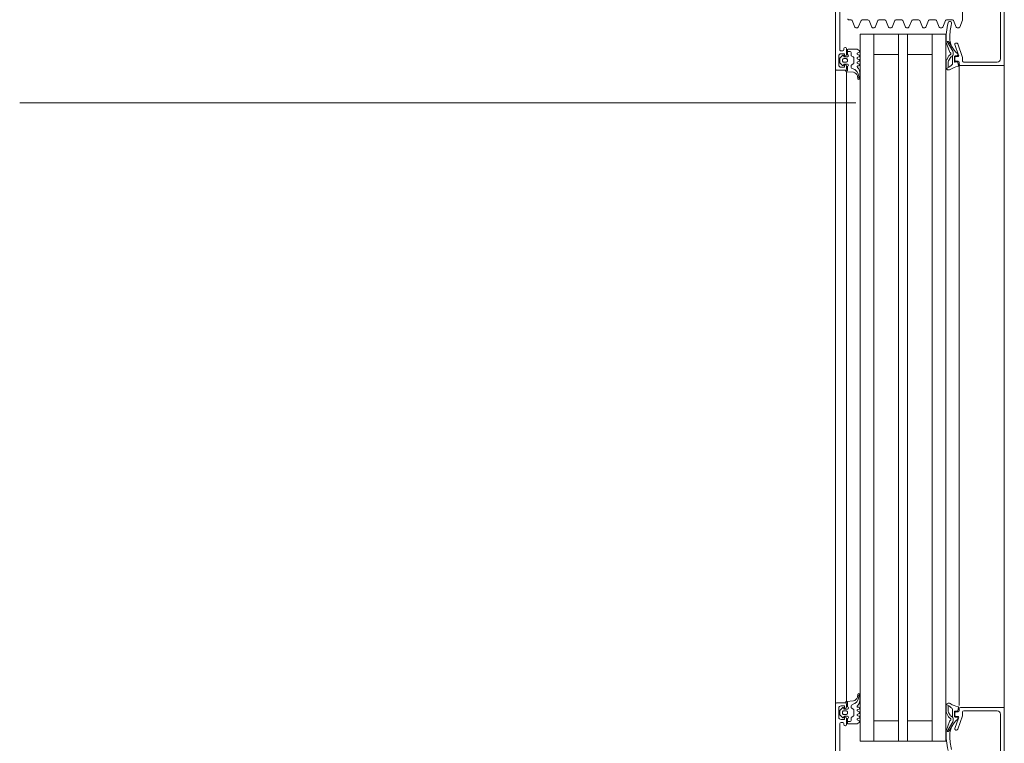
# Model space of a CAD drawing. Header units: centimetres. Extents: x -1737 to 22393, y -8842 to 3838.
# Tile 135 of 167: x 493 to 536, y 2897 to 2929. Entities that reach past the tile are written whole.
import ezdxf

# ---------------------------------------------------------------- set-up
doc = ezdxf.new("R2010")
doc.units = ezdxf.units.CM
for name, color, linetype, lineweight in [('A-DETL-GENF', 92, 'Continuous', 9), ('A-DOOR', 31, 'Continuous', 13), ('A-WALL-IDEN', 211, 'Continuous', 13)]:
    doc.layers.add(name, color=color, linetype=linetype, lineweight=lineweight)

# ---------------------------------------------------------------- blocks, each defined once
blk = doc.blocks.new('Schueco_FWS_ADS-75-SimplySmart_inw_Family-02 - FWS SI insert unit 90-2508000-3_piętro I __3_90 m_ - stan projektowany')
at = {"layer": 'A-DETL-GENF'}
for p, q in [((-76.25, 6.6), (76.25, 6.6)), ((34.9, 4.6), (59.763, 4.6)), ((55.25, 4), (34.9, 4)), ((55.25, 3.4), (34.9, 3.4)), ((55.25, 2.3), (34.9, 2.3)), ((55.25, 1.9), (34.9, 1.9)), ((55.25, 0.8), (34.9, 0.8)), ((55.25, 0.2), (34.9, 0.2)), ((55.25, -0.4), (34.9, -0.4)), ((75.35, -0.9), (-75.35, -0.9))]:
    blk.add_line(p, q, dxfattribs=at)
at = {"layer": 'A-DOOR'}
for p, q in [((31.35, 6.6), (36.7, 6.6)), ((60, 6.6), (54.5, 6.6)), ((31.05, 6.43), (28.74, 6.43)), ((31.2, 4.8), (31.2, 6.28)), ((60, 4.8), (60, 6.28)), ((60.15, 6.43), (62.46, 6.43)), ((28.43, 4.75), (29.31, 4.75)), ((29.329, 4.746), (29.639, 4.618)), ((29.639, 4.462), (29.351, 4.343)), ((29.67, 4.502), (29.67, 4.578)), ((30.35, 4.45), (30.35, 4.482)), ((30.383, 4.529), (30.982, 4.747)), ((30.883, 4.573), (30.417, 4.403)), ((30.851, 4.54), (30.878, 4.54)), ((30.908, 4.514), (30.921, 4.411)), ((30.95, 4.45), (30.95, 4.526)), ((30.95, 4.385), (31.161, 4.385)), ((30.999, 4.75), (31.15, 4.75)), ((31.1, 4.4), (31, 4.4)), ((31.15, 4.55), (31.15, 4.45)), ((31.191, 4.419), (31.18, 4.509)), ((31.3, 4.6), (31.2, 4.6)), ((31.204, 4.542), (31.343, 4.569)), ((31.3, 4.6), (36.7, 4.6)), ((59.996, 4.542), (59.857, 4.569)), ((59.9, 4.6), (60, 4.6)), ((60.009, 4.419), (60.02, 4.509)), ((60.249, 4.385), (60.039, 4.385)), ((60.201, 4.75), (60.05, 4.75)), ((60.05, 4.55), (60.05, 4.45)), ((60.1, 4.4), (60.2, 4.4)), ((60.817, 4.529), (60.218, 4.747)), ((60.25, 4.45), (60.25, 4.526)), ((60.292, 4.514), (60.279, 4.411)), ((60.317, 4.573), (60.783, 4.403)), ((60.349, 4.54), (60.322, 4.54)), ((60.85, 4.45), (60.85, 4.482)), ((29.32, 4.297), (29.32, 4.033)), ((29.351, 3.987), (29.639, 3.868)), ((30.712, 4.315), (30.283, 4.063)), ((30.314, 4.153), (30.553, 4.297)), ((30.73, 4.163), (30.316, 4.021)), ((30.86, 4.329), (30.762, 4.329)), ((30.9, 4.155), (30.86, 4.21)), ((31.106, 4.03), (30.939, 4.121)), ((31.134, 4.129), (31.016, 4.193)), ((31.428, 4.015), (31.163, 4.015)), ((31.44, 4.108), (31.216, 4.108)), ((31.41, 4.161), (31.484, 4.031)), ((59.79, 4.161), (59.716, 4.031)), ((59.76, 4.108), (59.984, 4.108)), ((59.772, 4.015), (60.037, 4.015)), ((60.066, 4.129), (60.184, 4.193)), ((60.094, 4.03), (60.261, 4.121)), ((60.3, 4.155), (60.34, 4.21)), ((60.34, 4.329), (60.437, 4.329)), ((60.47, 4.163), (60.884, 4.021)), ((60.488, 4.315), (60.917, 4.063)), ((60.886, 4.153), (60.647, 4.297)), ((29.32, 3.547), (29.32, 3.283)), ((29.639, 3.712), (29.351, 3.593)), ((29.67, 3.752), (29.67, 3.828)), ((29.351, 3.237), (29.639, 3.118)), ((29.67, 3.002), (29.67, 3.078)), ((36.7, 3.4), (29.95, 3.4)), ((54.5, 3.4), (61.35, 3.4)), ((59.896, 3.4), (54.5, 3.4)), ((29.32, 2.797), (29.32, 2.533)), ((29.639, 2.962), (29.351, 2.843)), ((29.351, 2.487), (29.639, 2.368)), ((29.639, 2.212), (29.351, 2.093)), ((29.67, 2.252), (29.67, 2.328)), ((29.32, 2.047), (29.32, 1.783)), ((29.351, 1.737), (29.639, 1.618)), ((29.639, 1.462), (29.351, 1.343)), ((29.67, 1.502), (29.67, 1.578)), ((29.32, 1.297), (29.32, 1.033)), ((29.351, 0.987), (29.639, 0.868)), ((29.32, 0.547), (29.32, 0.283)), ((29.639, 0.712), (29.351, 0.593)), ((29.67, 0.752), (29.67, 0.828)), ((36.7, 0.8), (29.95, 0.8)), ((54.5, 0.8), (61.35, 0.8)), ((29.351, 0.237), (29.639, 0.118)), ((29.67, 0.002), (29.67, 0.078)), ((30.759, 0.15), (30.781, 0.09)), ((30.859, 0.09), (30.881, 0.15)), ((30.959, 0.15), (30.981, 0.09)), ((31.059, 0.09), (31.081, 0.15)), ((31.159, 0.15), (31.181, 0.09)), ((31.259, 0.09), (31.281, 0.15)), ((31.36, 0.14), (31.36, 0.1)), ((31.659, 0.18), (31.926, 0.18)), ((31.934, 0.101), (31.808, 0.076)), ((31.924, 0.158), (31.951, 0.172)), ((59.276, 0.158), (59.249, 0.172)), ((59.266, 0.101), (59.392, 0.076)), ((59.541, 0.18), (59.274, 0.18)), ((59.84, 0.14), (59.84, 0.1)), ((59.941, 0.09), (59.919, 0.15)), ((60.041, 0.15), (60.019, 0.09)), ((60.141, 0.09), (60.119, 0.15)), ((60.241, 0.15), (60.219, 0.09)), ((60.341, 0.09), (60.319, 0.15)), ((60.441, 0.15), (60.419, 0.09)), ((29.32, -0.203), (29.32, -0.3)), ((29.639, -0.038), (29.351, -0.157)), ((30.59, -0.4), (30.87, -0.4)), ((30.86, -0.37), (30.65, -0.37)), ((30.722, -0.37), (30.722, -0.25)), ((30.772, -0.2), (30.883, -0.2)), ((30.926, -0.175), (30.967, -0.105)), ((30.96, -0.5), (30.96, -0.37)), ((31.01, -0.08), (31.234, -0.08)), ((31.04, -0.42), (31.04, -0.53)), ((31.15, -0.37), (31.09, -0.37)), ((31.2, -0.53), (31.2, -0.42)), ((31.277, -0.105), (31.318, -0.175)), ((31.28, -0.37), (31.28, -0.5)), ((31.361, -0.2), (31.426, -0.2)), ((31.37, -0.4), (31.5, -0.4)), ((31.647, -0.103), (31.62, -0.41)), ((31.622, -0.4), (36.7, -0.4)), ((59.578, -0.4), (54.5, -0.4)), ((59.553, -0.103), (59.58, -0.41)), ((59.83, -0.4), (59.7, -0.4)), ((59.839, -0.2), (59.774, -0.2)), ((59.923, -0.105), (59.882, -0.175)), ((59.92, -0.37), (59.92, -0.5)), ((60.19, -0.08), (59.966, -0.08)), ((60, -0.53), (60, -0.42)), ((60.05, -0.37), (60.11, -0.37)), ((60.16, -0.42), (60.16, -0.53)), ((60.273, -0.175), (60.233, -0.105)), ((60.24, -0.5), (60.24, -0.37)), ((60.428, -0.2), (60.317, -0.2)), ((60.61, -0.4), (60.33, -0.4)), ((60.34, -0.37), (60.55, -0.37)), ((60.478, -0.37), (60.478, -0.25)), ((28.64, -0.7), (30.64, -0.7)), ((30.54, -0.47), (30.54, -0.45)), ((30.64, -0.52), (30.59, -0.52)), ((30.69, -0.65), (30.69, -0.57)), ((31.003, -0.685), (30.899, -0.581)), ((30.92, -0.53), (30.93, -0.53)), ((30.92, -0.75), (31.32, -0.75)), ((31.202, -0.7), (31.038, -0.7)), ((31.09, -0.58), (31.15, -0.58)), ((31.341, -0.581), (31.237, -0.685)), ((31.31, -0.53), (31.32, -0.53)), ((31.55, -0.45), (31.55, -0.85)), ((59.65, -0.45), (59.65, -0.85)), ((59.859, -0.581), (59.963, -0.685)), ((59.89, -0.53), (59.88, -0.53)), ((60.28, -0.75), (59.88, -0.75)), ((59.998, -0.7), (60.162, -0.7)), ((60.11, -0.58), (60.05, -0.58)), ((60.197, -0.685), (60.301, -0.581)), ((60.28, -0.53), (60.27, -0.53)), ((60.51, -0.65), (60.51, -0.57)), ((60.56, -0.52), (60.61, -0.52)), ((62.56, -0.7), (60.56, -0.7)), ((60.66, -0.47), (60.66, -0.45)), ((31.5, -0.9), (19.7, -0.9)), ((31.5, -0.9), (36.7, -0.9)), ((59.7, -0.9), (54.5, -0.9)), ((59.7, -0.9), (68.3, -0.9))]:
    blk.add_line(p, q, dxfattribs=at)
at = {"layer": 'A-DOOR', "flags": 128}
for points in [[(28.5, 6.48), (28.4, 6.48), (28.4, 6.6), (31.35, 6.6), (31.35, 4.65)], [(62.7, 6.48), (62.8, 6.48), (62.8, 6.6), (59.85, 6.6), (59.85, 4.65)], [(36.7, 4), (29.95, 4), (29.95, 0.2), (36.7, 0.2)], [(30.961, 4.241), (30.923, 4.303), (31.259, 4.303)], [(54.5, 4), (61.35, 4), (61.35, 0.2), (54.5, 0.2)], [(60.239, 4.241), (60.277, 4.303), (59.941, 4.303)], [(30.85, 3.4), (30.85, 2.3), (29.95, 2.3), (36.7, 2.3)], [(60.45, 3.4), (60.45, 2.3), (61.35, 2.3), (54.5, 2.3)], [(30.85, 0.8), (30.85, 1.9), (29.95, 1.9), (36.7, 1.9)], [(60.45, 0.8), (60.45, 1.9), (61.35, 1.9), (54.5, 1.9)], [(30.62, -0.34), (30.62, 0.06), (30.685, 0.16)], [(60.58, -0.34), (60.58, 0.06), (60.515, 0.16)], [(31.58, -0.45), (31.58, -0.37), (31.38, -0.37)], [(59.62, -0.45), (59.62, -0.37), (59.82, -0.37)], [(30.92, -0.45), (30.92, -0.5), (30.82, -0.5), (30.82, -0.65)], [(31.42, -0.65), (31.42, -0.5), (31.32, -0.5), (31.32, -0.45)], [(59.78, -0.65), (59.78, -0.5), (59.88, -0.5), (59.88, -0.45)], [(60.28, -0.45), (60.28, -0.5), (60.38, -0.5), (60.38, -0.65)]]:
    blk.add_lwpolyline(points, dxfattribs=at)
at = {"layer": 'A-DOOR'}
for centre, radius, start, end in [((31.05, 6.28), 0.15, 0, 90), ((60.15, 6.28), 0.15, 90, 180), ((29.31, 4.7), 0.05, 67.5001, 90.0001), ((29.62, 4.572), 0.05, 7.1453, 67.5001), ((29.62, 4.508), 0.05, 292.5001, 352.8548), ((30.4, 4.482), 0.05, 110, 180), ((30.4, 4.45), 0.05, 180, 290), ((29.959, 5.282), 1.15, 297.1697, 319.1518), ((30.851, 4.51), 0.03, 90, 139.1518), ((30.878, 4.51), 0.03, 7.0564, 90), ((30.9, 4.526), 0.05, 0, 110), ((30.95, 4.415), 0.03, 187.0564, 270), ((31, 4.45), 0.05, 180, 270), ((30.999, 4.7), 0.05, 90, 110), ((31.1, 4.45), 0.05, 270, 0), ((31.15, 4.8), 0.05, 270, 0), ((31.2, 4.55), 0.05, 90, 180), ((31.161, 4.415), 0.03, 270, 7.2077), ((31.209, 4.513), 0.03, 100.9941, 188.118), ((31.3, 4.65), 0.05, 270, 0), ((31.349, 4.54), 0.03, 11.4268, 102.3565), ((32.31, 4.734), 0.95, 191.4268, 214.051), ((58.89, 4.734), 0.95, 325.949, 348.5732), ((59.85, 4.54), 0.03, 77.6435, 168.5732), ((59.9, 4.65), 0.05, 180, 270), ((59.99, 4.513), 0.03, 351.882, 79.0059), ((60.05, 4.8), 0.05, 180, 270), ((60, 4.55), 0.05, 0, 90), ((60.039, 4.415), 0.03, 172.7923, 270), ((60.1, 4.45), 0.05, 180, 270), ((60.2, 4.45), 0.05, 270, 0), ((60.201, 4.7), 0.05, 70, 90), ((60.249, 4.415), 0.03, 270, 352.9436), ((60.3, 4.526), 0.05, 70, 180), ((60.322, 4.51), 0.03, 90, 172.9436), ((60.349, 4.51), 0.03, 40.8482, 90), ((61.241, 5.282), 1.15, 220.8482, 242.8303), ((60.8, 4.45), 0.05, 250, 0), ((60.8, 4.482), 0.05, 0, 70), ((29.37, 4.297), 0.05, 112.5001, 180.0001), ((29.37, 4.033), 0.05, 180.0001, 247.5001), ((29.465, 4.184), 0.08, 74.699, 256.5296), ((30.183, 7.009), 2.994, 255.7723, 272.1183), ((30.182, 7.009), 2.834, 255.7856, 268.4777), ((30.128, 4.975), 0.8, 268.4714, 296.3861), ((30.353, 4.089), 0.075, 121.1063, 200.0149), ((30.29, 4.097), 0.08, 272.1106, 289.0101), ((30.762, 4.229), 0.1, 90, 120.3836), ((30.704, 4.239), 0.08, 289.0101, 333.0444), ((30.819, 4.18), 0.05, 36.3666, 153.0444), ((30.866, 4.253), 0.0764, 29.9329, 94.2645), ((30.997, 4.226), 0.12, 216.3666, 241.3666), ((31.097, 4.342), 0.17, 216.4634, 241.4634), ((31.163, 4.135), 0.12, 241.3666, 270.0039), ((31.216, 4.278), 0.17, 241.4634, 270.0728), ((31.259, 4.243), 0.06, 33.3021, 90), ((32.687, 5.398), 1.777, 219.1355, 223.7266), ((31.375, 4.141), 0.04, 29.6254, 45.0361), ((31.423, 4.135), 0.12, 271.9923, 34.051), ((59.776, 4.135), 0.12, 145.949, 268.0077), ((59.825, 4.141), 0.04, 134.9639, 150.3746), ((58.513, 5.398), 1.777, 316.2734, 320.8645), ((59.941, 4.243), 0.06, 90, 146.6979), ((59.984, 4.278), 0.17, 269.9272, 298.5366), ((60.037, 4.135), 0.12, 269.9961, 298.6334), ((60.103, 4.342), 0.17, 298.5366, 323.5366), ((60.203, 4.226), 0.12, 298.6334, 323.6334), ((60.334, 4.253), 0.0764, 85.7355, 150.0671), ((60.38, 4.18), 0.05, 26.9556, 143.6334), ((60.496, 4.239), 0.08, 206.9556, 250.9899), ((60.437, 4.229), 0.1, 59.6164, 90), ((61.072, 4.975), 0.8, 243.6139, 271.5286), ((60.91, 4.097), 0.08, 250.9899, 267.8894), ((60.847, 4.089), 0.075, 339.9851, 58.8937), ((61.017, 7.009), 2.994, 267.8817, 284.2277), ((61.018, 7.009), 2.834, 271.5223, 284.2144), ((29.37, 3.547), 0.05, 112.5001, 180.0001), ((29.62, 3.822), 0.05, 7.1453, 67.5001), ((29.62, 3.758), 0.05, 292.5001, 352.8548), ((29.37, 3.283), 0.05, 180.0001, 247.5001), ((29.62, 3.072), 0.05, 7.1453, 67.5001), ((29.37, 2.797), 0.05, 112.5001, 180.0001), ((29.62, 3.008), 0.05, 292.5001, 352.8548), ((29.37, 2.533), 0.05, 180.0001, 247.5001), ((29.62, 2.322), 0.05, 7.1453, 67.5001), ((29.62, 2.258), 0.05, 292.5001, 352.8548), ((29.37, 2.047), 0.05, 112.5001, 180.0001), ((29.37, 1.783), 0.05, 180.0001, 247.5001), ((29.37, 1.297), 0.05, 112.5001, 180.0001), ((29.62, 1.572), 0.05, 7.1453, 67.5001), ((29.62, 1.508), 0.05, 292.5001, 352.8548), ((29.37, 1.033), 0.05, 180.0001, 247.5001), ((29.37, 0.547), 0.05, 112.5001, 180.0001), ((29.62, 0.822), 0.05, 7.1453, 67.5001), ((29.62, 0.758), 0.05, 292.5001, 352.8548), ((29.37, 0.283), 0.05, 180.0001, 247.5001), ((29.62, 0.072), 0.05, 7.1453, 67.5001), ((29.62, 0.008), 0.05, 292.5001, 352.8548), ((30.72, 0.14), 0.04, 14.9995, 150.0003), ((30.82, 0.1), 0.04, 195.0002, 344.9998), ((30.92, 0.14), 0.04, 14.9996, 165.0004), ((31.02, 0.1), 0.04, 195.0002, 344.9998), ((31.12, 0.14), 0.04, 14.9996, 165.0004), ((31.22, 0.1), 0.04, 195.0002, 344.9998), ((31.32, 0.14), 0.04, 359.9998, 165.0003), ((31.4, 0.1), 0.04, 180, 319.6792), ((31.659, -0.12), 0.3, 89.9987, 139.6802), ((31.847, -0.244), 0.381, 91.8995, 167.3401), ((31.846, -0.12), 0.2, 101.0025, 174.9918), ((31.801, 0.478), 0.343, 275.6011, 291.0537), ((31.926, 0.14), 0.04, 281.0106, 90.0809), ((59.274, 0.14), 0.04, 89.9191, 258.9894), ((59.399, 0.478), 0.343, 248.9463, 264.3989), ((59.353, -0.244), 0.381, 12.6599, 88.1005), ((59.354, -0.12), 0.2, 5.0082, 78.9975), ((59.541, -0.12), 0.3, 40.3198, 90.0013), ((59.8, 0.1), 0.04, 220.3208, 0), ((59.88, 0.14), 0.04, 14.9997, 180.0002), ((59.98, 0.1), 0.04, 195.0002, 344.9998), ((60.08, 0.14), 0.04, 14.9996, 165.0004), ((60.18, 0.1), 0.04, 195.0002, 344.9998), ((60.28, 0.14), 0.04, 14.9996, 165.0004), ((60.38, 0.1), 0.04, 195.0002, 344.9998), ((60.48, 0.14), 0.04, 29.9997, 165.0005), ((29.27, -0.3), 0.05, 270.0001, 0.0001), ((29.37, -0.203), 0.05, 112.5001, 180.0001), ((30.59, -0.45), 0.05, 90, 180), ((30.65, -0.34), 0.03, 180, 270), ((30.772, -0.25), 0.05, 90, 180), ((30.91, -0.37), 0.05, 359.9994, 179.9994), ((30.87, -0.45), 0.05, 0, 90), ((30.883, -0.15), 0.05, 270, 330), ((31.01, -0.13), 0.05, 90, 150), ((31.09, -0.42), 0.05, 89.9989, 180.0011), ((31.15, -0.42), 0.05, 359.9989, 90.0011), ((31.234, -0.13), 0.05, 30, 90), ((31.33, -0.37), 0.05, 0, 180), ((31.361, -0.15), 0.05, 210, 270), ((31.37, -0.45), 0.05, 90, 180), ((31.426, -0.15), 0.05, 270, 347.8734), ((31.5, -0.45), 0.05, 360, 90), ((31.58, -0.41), 0.04, 270.0001, 359.9994), ((59.62, -0.41), 0.04, 180.0006, 269.9999), ((59.7, -0.45), 0.05, 90, 180), ((59.774, -0.15), 0.05, 192.1266, 270), ((59.87, -0.37), 0.05, 0, 180), ((59.83, -0.45), 0.05, 0, 90), ((59.839, -0.15), 0.05, 270, 330), ((59.966, -0.13), 0.05, 90, 150), ((60.05, -0.42), 0.05, 89.9989, 180.0011), ((60.11, -0.42), 0.05, 359.9989, 90.0011), ((60.19, -0.13), 0.05, 30, 90), ((60.29, -0.37), 0.05, 0.0006, 180.0006), ((60.317, -0.15), 0.05, 210, 270), ((60.33, -0.45), 0.05, 90, 180), ((60.428, -0.25), 0.05, 0, 90), ((60.55, -0.34), 0.03, 270, 360), ((60.61, -0.45), 0.05, 360, 90), ((30.59, -0.47), 0.05, 180, 270), ((30.64, -0.57), 0.05, 360, 90), ((30.64, -0.65), 0.05, 270, 360), ((30.92, -0.65), 0.1, 180, 270), ((30.92, -0.56), 0.03, 89.9999, 225.0019), ((30.93, -0.5), 0.03, 270, 0), ((31.038, -0.65), 0.05, 224.9723, 270), ((31.09, -0.53), 0.05, 179.9979, 270.0021), ((31.15, -0.53), 0.05, 269.9979, 0.0021), ((31.202, -0.65), 0.05, 270, 315.0202), ((31.31, -0.5), 0.03, 180, 270), ((31.32, -0.56), 0.03, 315.0034, 89.9945), ((31.32, -0.65), 0.1, 270, 360), ((31.5, -0.85), 0.05, 270, 0), ((59.7, -0.85), 0.05, 180, 270), ((59.88, -0.65), 0.1, 180, 270), ((59.88, -0.56), 0.03, 90.0055, 224.9966), ((59.89, -0.5), 0.03, 270, 0), ((59.998, -0.65), 0.05, 224.9798, 270), ((60.05, -0.53), 0.05, 179.9979, 270.0021), ((60.11, -0.53), 0.05, 269.9979, 0.0021), ((60.162, -0.65), 0.05, 270, 315.0277), ((60.27, -0.5), 0.03, 180, 270), ((60.28, -0.56), 0.03, 314.9981, 90.0001), ((60.28, -0.65), 0.1, 270, 0), ((60.56, -0.57), 0.05, 90, 180), ((60.56, -0.65), 0.05, 180, 270), ((60.61, -0.47), 0.05, 270, 360)]:
    blk.add_arc(centre, radius, start, end, dxfattribs=at)

msp = doc.modelspace()

# ---------------------------------------------------------------- linework, layer by layer
at = {"layer": 'A-WALL-IDEN'}
msp.add_line((529.777, 2925.568), (492.659, 2925.568), dxfattribs=at)

# ---------------------------------------------------------------- block references
at = {"layer": 'A-DOOR', "rotation": 270.0000000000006}
msp.add_blockref('Schueco_FWS_ADS-75-SimplySmart_inw_Family-02 - FWS SI insert unit 90-2508000-3_piętro I __3_90 m_ - stan projektowany', (529.777, 2958.576), dxfattribs=at)

doc.saveas('drawing.dxf')
